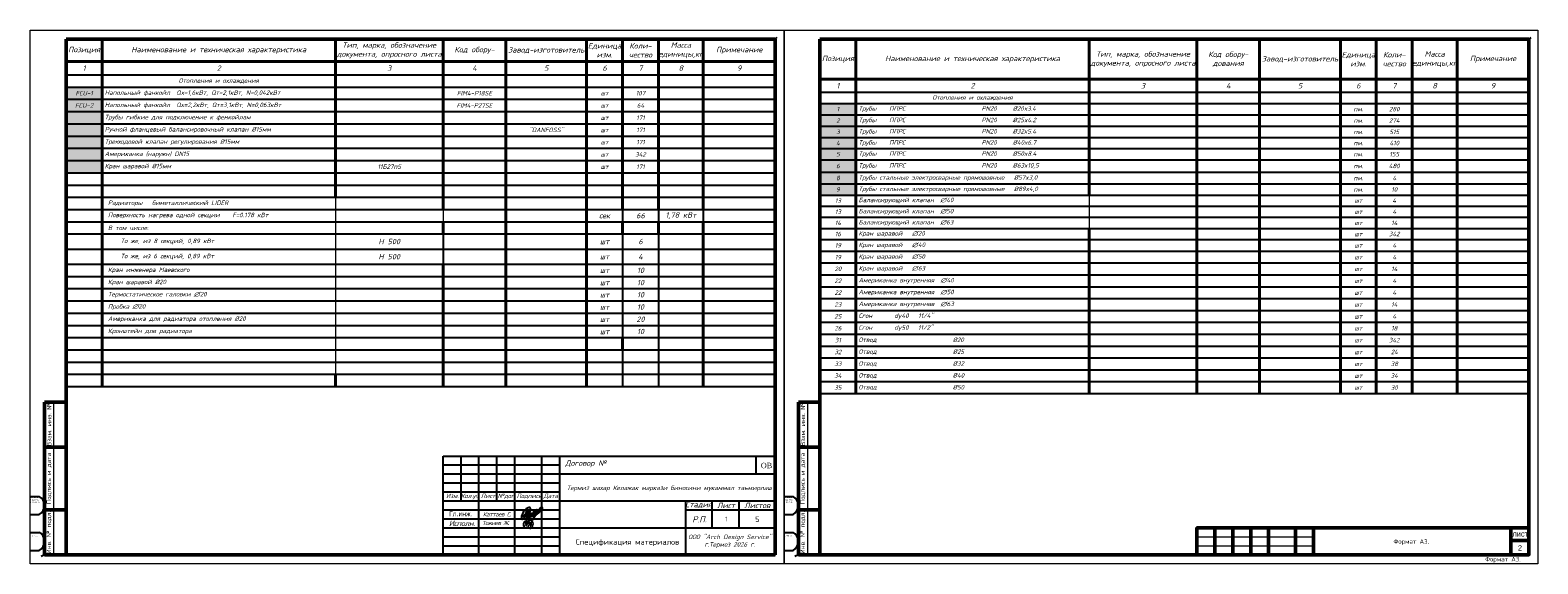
# Model space of a CAD drawing. Header units: inches. Extents: x 8001 to 766003, y -84601 to 563258.
# Tile 1 of 169: x 8001 to 92008, y -84601 to -54901. Entities that reach past the tile are written whole.
import ezdxf

# ---------------------------------------------------------------- set-up
doc = ezdxf.new("R2010")
doc.units = ezdxf.units.IN
doc.header["$MEASUREMENT"] = 0
for name, color, linetype, lineweight in [('_0', 7, 'Continuous', 15), ('FORMAT', 7, 'Continuous', 20), ('ММ1', 175, 'Continuous', 20), ('ОВиК', 8, 'Continuous', 0), ('Оформления', 250, 'Continuous', 15), ('текст', 7, 'Continuous', 25), ('ФВС-3', 7, 'Continuous', 25)]:
    doc.layers.add(name, color=color, linetype=linetype, lineweight=lineweight)
doc.layers.add('CS_UNPLOTTED', color=171, linetype='Continuous', plot=False)
doc.layers.add('liniya', color=7, linetype='Continuous')
doc.styles.add('ISO_1.0', font='isocpeur.ttf')
doc.styles.add('ISOCPEUR', font='isocpeui.ttf', dxfattribs={"height": 250})
doc.styles.add('MyStyle', font='isocpeur.ttf', dxfattribs={"height": 400})
doc.styles.add('OOO-Kazar', font='txt')
doc.styles.add('seviyorum', font='times.ttf')
doc.styles.get("Standard").update_dxf_attribs({"font": 'arial.ttf'})

# ---------------------------------------------------------------- blocks, each defined once
blk = doc.blocks.new('*U95')
at = {"lineweight": 9}
for p, q in [((-20, -5), (-20, 292)), ((-20, 292), (400, 292)), ((400, 292), (400, -5)), ((400, -5), (-20, -5))]:
    blk.add_line(p, q, dxfattribs=at)
at = {"lineweight": 50}
for p, q in [((0, 0), (0, 287)), ((0, 287), (395, 287)), ((395, 287), (395, 0)), ((0, 85), (-12, 85)), ((-12, 0), (-12, 85)), ((0, 60), (-12, 60)), ((0, 25), (-12, 25)), ((0, 0), (-12, 0)), ((395, 0), (0, 0))]:
    blk.add_line(p, q, dxfattribs=at)
at = {"lineweight": 20}
blk.add_line((-7, 85), (-7, 0), dxfattribs=at)
at = {"layer": 'CS_UNPLOTTED'}
for p, q in [((396, 288), (395, 287)), ((-20, 32.5), (-15, 32.5)), ((-20, 22.5), (-15, 22.5)), ((-20, 12.5), (-15, 12.5)), ((-20, 2.5), (-15, 2.5)), ((-12, 0), (-14, -1))]:
    blk.add_line(p, q, dxfattribs=at)
for centre in [(-17.66, 27.5), (-17.66, 7.5)]:
    blk.add_arc(centre, 5.67, 298.05744, 61.94256, dxfattribs=at)
at = {"layer": 'CS_UNPLOTTED', "char_height": 0.8, "width": 5, "attachment_point": 2, "style": 'ISO_1.0'}
for s, insert in [('Основная надпись \\Pи штампы', (-17.5, 32.5)), ('Формат листа', (-17.5, 12.5))]:
    blk.add_mtext(s, dxfattribs=dict(at, insert=insert))
at = {"layer": 'ММ1', "char_height": 2.5, "attachment_point": 5, "rotation": 90, "style": 'ISO_1.0'}
for s, insert, width in [('Взам. инв. №', (-9.5, 72.5), 25), ('Подпись и дата', (-9.5, 42.5), 35), ('Инв. № подл.', (-9.5, 12.5), 25)]:
    blk.add_mtext(s, dxfattribs=dict(at, insert=insert, width=width))
blk = doc.blocks.new('*T98')
at = {"color": 0, "linetype": 'ByBlock', "lineweight": 40, "transparency": 16777216}
for p, q in [((0, 0), (39500, 0)), ((0, 0), (0, -19335)), ((2000, 0), (2000, -19335)), ((15000, 0), (15000, -8798)), ((21000, 0), (21000, -9479)), ((24500, 0), (24500, -19335)), ((29000, 0), (29000, -19335)), ((31000, 0), (31000, -9479)), ((33000, 0), (33000, -9479)), ((35500, 0), (35500, -9479)), ((39500, 0), (39500, -19335)), ((0, -1238), (39500, -1238)), ((21000, -10160), (21000, -10841)), ((31000, -10160), (31000, -10841)), ((33000, -10160), (33000, -10841)), ((35500, -10160), (35500, -19335)), ((21000, -12523), (21000, -19335)), ((31000, -16611), (31000, -17292)), ((15000, -18654), (15000, -19335))]:
    blk.add_line(p, q, dxfattribs=at)
at = {"color": 0, "linetype": 'ByBlock', "transparency": 16777216}
blk.add_line((0, -1986), (39500, -1986), dxfattribs=at)
at = {"color": 0, "linetype": 'ByBlock', "lineweight": -2, "transparency": 16777216}
for p, q in [((0, -2667), (39500, -2667)), ((0, -3348), (39500, -3348)), ((0, -4029), (39500, -4029)), ((0, -4711), (39500, -4711)), ((0, -5392), (39500, -5392)), ((0, -6073), (39500, -6073)), ((0, -6754), (39500, -6754)), ((0, -7435), (39500, -7435)), ((0, -8117), (39500, -8117)), ((0, -8798), (2000, -8798)), ((15000, -8798), (39500, -8798)), ((0, -9479), (2000, -9479)), ((15000, -9479), (39500, -9479)), ((0, -10160), (2000, -10160)), ((0, -10841), (2000, -10841)), ((15000, -10841), (29000, -10841)), ((21000, -10160), (31000, -10160)), ((31000, -10841), (39500, -10841)), ((35500, -10160), (39500, -10160)), ((0, -11682), (2000, -11682)), ((21000, -11682), (29000, -11682)), ((33000, -11682), (39500, -11682)), ((0, -12523), (2000, -12523)), ((21000, -12523), (29000, -12523)), ((33000, -12523), (39500, -12523)), ((0, -13205), (2000, -13205)), ((15000, -13205), (29000, -13205)), ((33000, -13205), (39500, -13205)), ((0, -13886), (2000, -13886)), ((15000, -13886), (29000, -13886)), ((33000, -13886), (39500, -13886)), ((0, -14567), (2000, -14567)), ((15000, -14567), (29000, -14567)), ((33000, -14567), (39500, -14567)), ((0, -15248), (2000, -15248)), ((0, -15929), (2000, -15929)), ((15000, -15248), (29000, -15248)), ((15000, -15929), (29000, -15929)), ((33000, -15248), (39500, -15248)), ((33000, -15929), (39500, -15929)), ((0, -16611), (2000, -16611)), ((15000, -16611), (29000, -16611)), ((33000, -16611), (39500, -16611)), ((0, -17292), (2000, -17292)), ((15000, -17292), (29000, -17292)), ((33000, -17292), (39500, -17292)), ((0, -17973), (2000, -17973)), ((15000, -17973), (29000, -17973)), ((33000, -17973), (39500, -17973)), ((0, -18654), (2000, -18654)), ((15000, -18654), (29000, -18654)), ((33000, -18654), (39500, -18654)), ((0, -19335), (39500, -19335))]:
    blk.add_line(p, q, dxfattribs=at)
at = {"color": 0, "transparency": 16777216}
for p, q in [((2000, -8798), (15000, -8798)), ((2000, -9479), (15000, -9479)), ((31000, -9479), (31000, -10160)), ((33000, -9479), (33000, -10160)), ((35500, -9479), (35500, -10160)), ((2000, -10160), (21000, -10160)), ((2000, -10841), (15000, -10841)), ((21000, -10841), (21000, -12523)), ((29000, -10841), (31000, -10841)), ((31000, -10160), (35500, -10160)), ((31000, -10841), (31000, -16611)), ((33000, -10841), (33000, -19335)), ((2000, -11682), (21000, -11682)), ((29000, -11682), (33000, -11682)), ((2000, -12523), (21000, -12523)), ((29000, -12523), (33000, -12523)), ((2000, -13205), (15000, -13205)), ((29000, -13205), (33000, -13205)), ((2000, -13886), (15000, -13886)), ((29000, -13886), (33000, -13886)), ((2000, -14567), (15000, -14567)), ((29000, -14567), (33000, -14567)), ((2000, -15248), (15000, -15248)), ((2000, -15929), (15000, -15929)), ((29000, -15248), (33000, -15248)), ((29000, -15929), (33000, -15929)), ((2000, -16611), (15000, -16611)), ((29000, -16611), (33000, -16611)), ((2000, -17292), (15000, -17292)), ((29000, -17292), (33000, -17292)), ((31000, -17292), (31000, -19335)), ((2000, -17973), (15000, -17973)), ((29000, -17973), (33000, -17973)), ((2000, -18654), (15000, -18654)), ((29000, -18654), (33000, -18654))]:
    blk.add_line(p, q, dxfattribs=at)
at = {"color": 4, "transparency": 16777216}
for points in [[(0, -2667), (0, -3348), (2000, -2667), (2000, -3348)], [(0, -3348), (0, -4029), (2000, -3348), (2000, -4029)], [(0, -4029), (0, -4711), (2000, -4029), (2000, -4711)], [(0, -4711), (0, -5392), (2000, -4711), (2000, -5392)], [(0, -5392), (0, -6073), (2000, -5392), (2000, -6073)], [(0, -6073), (0, -6754), (2000, -6073), (2000, -6754)], [(0, -6754), (0, -7435), (2000, -6754), (2000, -7435)]]:
    blk.add_solid(points, dxfattribs=at)
at = {"layer": 'Defpoints', "color": 8, "linetype": 'ByBlock', "lineweight": 0, "transparency": 16777216}
for p, q in [((15000, -8798), (15000, -18654)), ((21000, -9479), (21000, -10160))]:
    blk.add_line(p, q, dxfattribs=at)
at = {"color": 0, "lineweight": 15, "transparency": 16777216, "style": 'ISOCPEUR'}
for s, insert, char_height, width, attachment_point in [('{\\fISOCPEUR|b0|i1|c204|p34;Тип}, {\\fISOCPEUR|b0|i1|c204|p34;марка}, {\\fISOCPEUR|b0|i1|c204|p34;обозначение документа}, {\\fISOCPEUR|b0|i1|c204|p34;опросного листа}', (18000, -619), 300, 5700, 5), ('{\\fISOCPEUR|b0|i1|c204|p34;Позиция}', (1000, -619), 300, 1700, 5), ('{\\fISOCPEUR|b0|i1|c204|p34;Наименование и техническая характеристика}', (8500, -619), 300, 12700, 5), ('{\\fISOCPEUR|b0|i1|c204|p34;Код обору}-', (22750, -619), 300, 3200, 5), ('{\\fISOCPEUR|b0|i1|c204|p34;Завод}-{\\fISOCPEUR|b0|i1|c204|p34;изготовитель}', (26750, -619), 300, 4200, 5), ('{\\fISOCPEUR|b0|i1|c204|p34;Единица изм}.', (30000, -619), 300, 1700, 5), ('{\\fISOCPEUR|b0|i1|c204|p34;Коли}-\\P{\\fISOCPEUR|b0|i1|c204|p34;чество}', (32000, -619), 300, 1700, 5), ('{\\fISOCPEUR|b0|i1|c204|p34;Масса единицы},{\\fISOCPEUR|b0|i1|c204|p34;кг}', (34250, -619), 300, 2200, 5), ('{\\fISOCPEUR|b0|i1|c204|p34;Примечание}', (37500, -619), 300, 3700, 5), ('1', (1000, -1612), 300, 1700, 5), ('2', (8500, -1612), 300, 12700, 5), ('3', (18000, -1612), 300, 5700, 5), ('4', (22750, -1612), 300, 3200, 5), ('5', (26750, -1612), 300, 4200, 5), ('6', (30000, -1612), 300, 1700, 5), ('7', (32000, -1612), 300, 1700, 5), ('8', (34250, -1612), 300, 2200, 5), ('9', (37500, -1612), 300, 3700, 5), ('Отопления и охлаждения', (8500, -2326), 250, 12700, 5), ('FCU-1', (1000, -3008), 250, 1700, 5), ('Напольный фанкойл  Qx=1,6кВт, Qт=2,1кВт, N=0,042кВт', (2150, -3008), 250, 12700, 4), ('FIM4-P18SE', (22750, -3008), 250, 3200, 5), ('\\A1;{\\fISOCPEUR|b0|i1|c204|p34;шт}', (30000, -3008), 250, 1700, 5), ('107', (32000, -3008), 250, 1700, 5), ('FCU-2', (1000, -3689), 250, 1700, 5), ('Напольный фанкойл  Qx=2,2кВт, Qт=3,1кВт, N=0,063кВт', (2150, -3689), 250, 12700, 4), ('FIM4-P27SE', (22750, -3689), 250, 3200, 5), ('\\A1;{\\fISOCPEUR|b0|i1|c204|p34;шт}', (30000, -3689), 250, 1700, 5), ('64', (32000, -3689), 250, 1700, 5), ('\\A1;Трубы гибкие для подключение к фенкойлам', (2150, -4370), 250, 12700, 4), ('Ручной фланцевый балансировочный клапан %%C15мм ', (2150, -5051), 250, 12700, 4), ('"DANFOSS"', (26750, -5051), 250, 4200, 5), ('\\A1;{\\fISOCPEUR|b0|i1|c204|p34;шт}', (30000, -4370), 250, 1700, 5), ('\\A1;{\\fISOCPEUR|b0|i1|c204|p34;шт}', (30000, -5051), 250, 1700, 5), ('171', (32000, -4370), 250, 1700, 5), ('171', (32000, -5051), 250, 1700, 5), ('Трехходовой клапан регулирования %%C15мм', (2150, -5732), 250, 12700, 4), ('\\A1;{\\fISOCPEUR|b0|i1|c204|p34;шт}', (30000, -5732), 250, 1700, 5), ('171', (32000, -5732), 250, 1700, 5), ('Американка (наружн) DN15', (2150, -6414), 250, 12700, 4), ('\\A1;{\\fISOCPEUR|b0|i1|c204|p34;шт}', (30000, -6414), 250, 1700, 5), ('342', (32000, -6414), 250, 1700, 5), ('Кран шаравой %%C15мм ', (2150, -7095), 250, 12700, 4), ('11Б27п5', (18000, -7095), 250, 5700, 5), ('\\A1;{\\fISOCPEUR|b0|i1|c204|p34;шт}', (30000, -7095), 250, 1700, 5), ('171', (32000, -7095), 250, 1700, 5), ('{\\C0; Радиаторы   биметаллический LIDER}', (2150, -9138), 250, 12700, 4), (' Поверхность нагрева одной секции    F=0.178 кВт', (2150, -9819), 250, 12700, 4), ('сек', (30000, -9819), 300, 1700, 5), ('66', (32000, -9819), 300, 1700, 5), ('{\\C0; В том числе:}', (2150, -10501), 250, 12700, 4), ('     То же, из 8 секций, 0,89 кВт ', (2150, -11262), 250, 12700, 4), ('{\\C0;Н 500}', (18000, -11262), 300, 5700, 5), ('{\\C0;шт}', (30000, -11262), 300, 1700, 5), ('6', (32000, -11262), 300, 1700, 5), ('     То же, из 6 секций, 0,89 кВт ', (2150, -12103), 250, 12700, 4), ('{\\C0;Н 500}', (18000, -12103), 300, 5700, 5), ('{\\C0;шт}', (30000, -12103), 300, 1700, 5), ('4', (32000, -12103), 300, 1700, 5), (' Кран инженера Маевского', (2150, -12864), 250, 12700, 4), (' Кран шаравой %%C20', (2150, -13545), 250, 12700, 4), ('{\\C0;шт}', (30000, -12864), 300, 1700, 5), ('10', (32000, -12864), 300, 1700, 5), ('10', (32000, -13545), 300, 1700, 5), ('{\\C8; Термостатическое галовки ∅20 }', (2150, -14226), 250, 12700, 4), ('{\\C0;шт}', (30000, -13545), 300, 1700, 5), ('{\\C0;шт}', (30000, -14226), 300, 1700, 5), ('10', (32000, -14226), 300, 1700, 5), ('{\\C8; Пробка ∅20}', (2150, -14908), 250, 12700, 4), ('{\\C0;шт}', (30000, -14908), 300, 1700, 5), ('10', (32000, -14908), 300, 1700, 5), ('{\\C8; Американка для радиатора отопления %%C20}', (2150, -15589), 250, 12700, 4), ('{\\C0;шт}', (30000, -15589), 300, 1700, 5), ('20', (32000, -15589), 300, 1700, 5), ('{\\C8; Кронштейн для радиатора}', (2150, -16270), 250, 12700, 4), ('{\\C0;шт}', (30000, -16270), 300, 1700, 5), ('10', (32000, -16270), 300, 1700, 5)]:
    blk.add_mtext(s, dxfattribs=dict(at, insert=insert, char_height=char_height, width=width, attachment_point=attachment_point))
at = {"color": 0, "lineweight": 15, "transparency": 16777216, "insert": (34250, -9819), "char_height": 300, "width": 2200, "attachment_point": 5}
blk.add_mtext('{\\fISOCPEUR|b0|i1|c204|p34;1,78 кВт}', dxfattribs=at)
blk = doc.blocks.new('*T100')
at = {"color": 0, "linetype": 'ByBlock', "lineweight": 40, "transparency": 16777216}
for p, q in [((0, 0), (39500, 0)), ((0, 0), (0, -19721)), ((2000, 0), (2000, -19721)), ((15000, 0), (15000, -8673)), ((21000, 0), (21000, -19721)), ((24500, 0), (24500, -19721)), ((29000, 0), (29000, -19721)), ((31000, 0), (31000, -19721)), ((33000, 0), (33000, -19721)), ((35500, 0), (35500, -19721)), ((39500, 0), (39500, -19721)), ((0, -2226), (39500, -2226)), ((15000, -10533), (15000, -19721))]:
    blk.add_line(p, q, dxfattribs=at)
at = {"color": 0, "linetype": 'ByBlock', "transparency": 16777216}
blk.add_line((0, -2953), (39500, -2953), dxfattribs=at)
at = {"color": 0, "linetype": 'ByBlock', "lineweight": -2, "transparency": 16777216}
for p, q in [((0, -3573), (39500, -3573)), ((0, -4212), (39500, -4212)), ((0, -4851), (39500, -4851)), ((0, -5470), (39500, -5470)), ((0, -6090), (39500, -6090)), ((0, -6710), (39500, -6710)), ((0, -7404), (39500, -7404)), ((0, -8053), (39500, -8053)), ((0, -8673), (2000, -8673)), ((15000, -8673), (39500, -8673)), ((0, -9293), (39500, -9293)), ((0, -9913), (2000, -9913)), ((15000, -9913), (39500, -9913)), ((0, -10533), (2000, -10533)), ((15000, -10533), (39500, -10533)), ((0, -11153), (39500, -11153)), ((0, -11803), (39500, -11803)), ((0, -12454), (39500, -12454)), ((0, -13115), (2000, -13115)), ((15000, -13115), (39500, -13115)), ((0, -13775), (2000, -13775)), ((15000, -13775), (39500, -13775)), ((0, -14436), (2000, -14436)), ((0, -15097), (2000, -15097)), ((15000, -14436), (39500, -14436)), ((15000, -15097), (39500, -15097)), ((0, -15757), (39500, -15757)), ((0, -16418), (39500, -16418)), ((0, -17078), (39500, -17078)), ((0, -17739), (39500, -17739)), ((0, -18400), (39500, -18400)), ((0, -19060), (39500, -19060)), ((0, -19721), (39500, -19721))]:
    blk.add_line(p, q, dxfattribs=at)
at = {"color": 0, "transparency": 16777216}
for p, q in [((2000, -8673), (15000, -8673)), ((2000, -9913), (15000, -9913)), ((2000, -10533), (15000, -10533)), ((2000, -13115), (15000, -13115)), ((2000, -13775), (15000, -13775)), ((2000, -14436), (15000, -14436)), ((2000, -15097), (15000, -15097))]:
    blk.add_line(p, q, dxfattribs=at)
at = {"color": 3, "transparency": 16777216}
for points in [[(0, -3573), (0, -4212), (2000, -3573), (2000, -4212)], [(0, -4212), (0, -4851), (2000, -4212), (2000, -4851)], [(0, -4851), (0, -5470), (2000, -4851), (2000, -5470)], [(0, -5470), (0, -6090), (2000, -5470), (2000, -6090)], [(0, -6090), (0, -6710), (2000, -6090), (2000, -6710)], [(0, -6710), (0, -7404), (2000, -6710), (2000, -7404)], [(0, -7404), (0, -8053), (2000, -7404), (2000, -8053)], [(0, -8053), (0, -8673), (2000, -8053), (2000, -8673)]]:
    blk.add_solid(points, dxfattribs=at)
at = {"layer": 'Defpoints', "color": 8, "linetype": 'ByBlock', "lineweight": 0, "transparency": 16777216}
blk.add_line((15000, -8673), (15000, -10533), dxfattribs=at)
at = {"color": 0, "lineweight": 15, "transparency": 16777216, "style": 'ISOCPEUR'}
for s, insert, char_height, width, attachment_point in [('{\\fISOCPEUR|b0|i1|c204|p34;Тип}, {\\fISOCPEUR|b0|i1|c204|p34;марка}, {\\fISOCPEUR|b0|i1|c204|p34;обозначение документа}, {\\fISOCPEUR|b0|i1|c204|p34;опросного листа}', (18000, -1113), 300, 5700, 5), ('{\\fISOCPEUR|b0|i1|c204|p34;Код обору}-\\P{\\fISOCPEUR|b0|i1|c204|p34;дования}', (22750, -1113), 300, 3200, 5), ('Единица изм.', (30000, -1113), 300, 1700, 5), ('Коли-\\Pчество', (32000, -1113), 300, 1700, 5), ('{\\fISOCPEUR|b0|i1|c204|p34;Масса единицы},{\\fISOCPEUR|b0|i1|c204|p34;кг}', (34250, -1113), 300, 2200, 5), ('{\\fISOCPEUR|b0|i1|c204|p34;Позиция}', (1000, -1113), 300, 1700, 5), ('Наименование и техническая характеристика', (8500, -1113), 300, 12700, 5), ('{\\fISOCPEUR|b0|i1|c204|p34;Завод}-{\\fISOCPEUR|b0|i1|c204|p34;изготовитель}', (26750, -1113), 300, 4200, 5), ('{\\fISOCPEUR|b0|i1|c204|p34;Примечание}', (37500, -1113), 300, 3700, 5), ('1', (1000, -2590), 300, 1700, 5), ('2', (8500, -2590), 300, 12700, 5), ('3', (18000, -2590), 300, 5700, 5), ('4', (22750, -2590), 300, 3200, 5), ('5', (26750, -2590), 300, 4200, 5), ('6', (30000, -2590), 300, 1700, 5), ('7', (32000, -2590), 300, 1700, 5), ('8', (34250, -2590), 300, 2200, 5), ('9', (37500, -2590), 300, 3700, 5), ('Отопления и охлаждения', (8500, -3263), 250, 12700, 5), ('1', (1000, -3892), 250, 1700, 5), ('\\A1;Трубы    ППРС                        PN20     %%C20x3.4', (2150, -3892), 250, 12700, 4), ('пм.', (30000, -3892), 250, 1700, 5), ('280', (32000, -3892), 250, 1700, 5), ('3', (1000, -5161), 250, 1700, 5), ('2', (1000, -4531), 250, 1700, 5), ('\\A1;Трубы    ППРС                        PN20     %%C25x4.2', (2150, -4531), 250, 12700, 4), ('\\A1;Трубы    ППРС                        PN20     %%C32x5.4', (2150, -5161), 250, 12700, 4), ('пм.', (30000, -4531), 250, 1700, 5), ('515', (32000, -5161), 250, 1700, 5), ('274', (32000, -4531), 250, 1700, 5), ('4', (1000, -5780), 250, 1700, 5), ('\\A1;Трубы    ППРС                        PN20     %%C40x6.7', (2150, -5780), 250, 12700, 4), ('пм.', (30000, -5161), 250, 1700, 5), ('пм.', (30000, -5780), 250, 1700, 5), ('410', (32000, -5780), 250, 1700, 5), ('5', (1000, -6400), 250, 1700, 5), ('\\A1;Трубы    ППРС                        PN20     %%C50x8.4', (2150, -6400), 250, 12700, 4), ('пм.', (30000, -6400), 250, 1700, 5), ('155', (32000, -6400), 250, 1700, 5), ('6', (1000, -7057), 250, 1700, 5), ('\\A1;Трубы    ППРС                        PN20     %%C63x10,5', (2150, -7057), 250, 12700, 4), ('Трубы стальные электросварные прямошовные   %%C57x3,0', (2150, -7729), 250, 12700, 4), ('пм.', (30000, -7057), 250, 1700, 5), ('480', (32000, -7057), 250, 1700, 5), ('9', (1000, -8363), 250, 1700, 5), ('8', (1000, -7729), 250, 1700, 5), ('Трубы стальные электросварные прямошовные   %%C89x4,0', (2150, -8363), 250, 12700, 4), ('пм.', (30000, -7729), 250, 1700, 5), ('пм.', (30000, -8363), 250, 1700, 5), ('10', (32000, -8363), 250, 1700, 5), ('4', (32000, -7729), 250, 1700, 5), ('13', (1000, -8983), 250, 1700, 5), ('\\A1;{\\fISOCPEUR|b0|i1|c204|p34;шт}', (30000, -8983), 250, 1700, 5), ('4', (32000, -8983), 250, 1700, 5), ('13', (1000, -9603), 250, 1700, 5), ('14', (1000, -10223), 250, 1700, 5), ('\\A1;{\\fISOCPEUR|b0|i1|c204|p34;шт}', (30000, -9603), 250, 1700, 5), ('14', (32000, -10223), 250, 1700, 5), ('4', (32000, -9603), 250, 1700, 5), ('16', (1000, -10843), 250, 1700, 5), ('Кран шаравой   ∅20', (2150, -10843), 250, 12700, 4), ('\\A1;{\\fISOCPEUR|b0|i1|c204|p34;шт}', (30000, -10223), 250, 1700, 5), ('\\A1;{\\fISOCPEUR|b0|i1|c204|p34;шт}', (30000, -10843), 250, 1700, 5), ('342', (32000, -10843), 250, 1700, 5), ('19', (1000, -11478), 250, 1700, 5), ('Кран шаравой   ∅40', (2150, -11478), 250, 12700, 4), ('\\A1;{\\fISOCPEUR|b0|i1|c204|p34;шт}', (30000, -11478), 250, 1700, 5), ('4', (32000, -11478), 250, 1700, 5), ('19', (1000, -12129), 250, 1700, 5), ('Кран шаравой   ∅50', (2150, -12129), 250, 12700, 4), ('Кран шаравой   ∅63', (2150, -12784), 250, 12700, 4), ('\\A1;{\\fISOCPEUR|b0|i1|c204|p34;шт}', (30000, -12129), 250, 1700, 5), ('4', (32000, -12129), 250, 1700, 5), ('20', (1000, -12784), 250, 1700, 5), ('22', (1000, -13445), 250, 1700, 5), ('Американка внутренняя  ∅40', (2150, -13445), 250, 12700, 4), ('\\A1;{\\fISOCPEUR|b0|i1|c204|p34;шт}', (30000, -12784), 250, 1700, 5), ('\\A1;{\\fISOCPEUR|b0|i1|c204|p34;шт}', (30000, -13445), 250, 1700, 5), ('14', (32000, -12784), 250, 1700, 5), ('4', (32000, -13445), 250, 1700, 5), ('22', (1000, -14106), 250, 1700, 5), ('Американка внутренняя  ∅50', (2150, -14106), 250, 12700, 4), ('\\A1;{\\fISOCPEUR|b0|i1|c204|p34;шт}', (30000, -14106), 250, 1700, 5), ('4', (32000, -14106), 250, 1700, 5), ('23', (1000, -14766), 250, 1700, 5), ('Американка внутренняя  ∅63', (2150, -14766), 250, 12700, 4), ('\\A1;{\\fISOCPEUR|b0|i1|c204|p34;шт}', (30000, -14766), 250, 1700, 5), ('14', (32000, -14766), 250, 1700, 5), ('25', (1000, -15427), 250, 1700, 5), ('26', (1000, -16088), 250, 1700, 5), ("Сгон       dy40   11/4''", (2150, -15427), 250, 12700, 4), ('Сгон       dy50   11/2"', (2150, -16088), 250, 12700, 4), ('\\A1;{\\fISOCPEUR|b0|i1|c204|p34;шт}', (30000, -15427), 250, 1700, 5), ('18', (32000, -16088), 250, 1700, 5), ('4', (32000, -15427), 250, 1700, 5), ('31', (1000, -16748), 250, 1700, 5), ('\\A1;Отвод                        %%C20', (2150, -16748), 250, 12700, 4), ('\\A1;{\\fISOCPEUR|b0|i1|c204|p34;шт}', (30000, -16088), 250, 1700, 5), ('\\A1;{\\fISOCPEUR|b0|i1|c204|p34;шт}', (30000, -16748), 250, 1700, 5), ('342', (32000, -16748), 250, 1700, 5), ('32', (1000, -17409), 250, 1700, 5), ('\\A1;Отвод                        %%C25', (2150, -17409), 250, 12700, 4), ('\\A1;{\\fISOCPEUR|b0|i1|c204|p34;шт}', (30000, -17409), 250, 1700, 5), ('24', (32000, -17409), 250, 1700, 5), ('33', (1000, -18069), 250, 1700, 5), ('\\A1;{\\fISOCPEUR|b0|i1|c204|p34;Отвод}                        %%C32', (2150, -18069), 250, 12700, 4), ('\\A1;{\\fISOCPEUR|b0|i1|c204|p34;шт}', (30000, -18069), 250, 1700, 5), ('38', (32000, -18069), 250, 1700, 5), ('34', (1000, -18730), 250, 1700, 5), ('35', (1000, -19391), 250, 1700, 5), ('\\A1;{\\fISOCPEUR|b0|i1|c204|p34;Отвод}                        %%C40', (2150, -18730), 250, 12700, 4), ('\\A1;{\\fISOCPEUR|b0|i1|c204|p34;Отвод}                        %%C50', (2150, -19391), 250, 12700, 4), ('\\A1;{\\fISOCPEUR|b0|i1|c204|p34;шт}', (30000, -18730), 250, 1700, 5), ('34', (32000, -18730), 250, 1700, 5), ('30', (32000, -19391), 250, 1700, 5), ('\\A1;{\\fISOCPEUR|b0|i1|c204|p34;шт}', (30000, -19391), 250, 1700, 5)]:
    blk.add_mtext(s, dxfattribs=dict(at, insert=insert, char_height=char_height, width=width, attachment_point=attachment_point))
at = {"color": 0, "lineweight": 15, "transparency": 16777216, "char_height": 250, "width": 12700, "attachment_point": 4}
for s, insert in [('{\\fISOCPEUR|b0|i1|c204|p34;Балансирующий клапан  ∅\\fISOCPEUR|b0|i1|c0|p34;40}', (2150, -8983)), ('{\\fISOCPEUR|b0|i1|c204|p34;Балансирующий клапан  ∅\\fISOCPEUR|b0|i1|c0|p34;50}', (2150, -9603)), ('{\\fISOCPEUR|b0|i1|c204|p34;Балансирующий клапан  ∅\\fISOCPEUR|b0|i1|c0|p34;63}', (2150, -10223))]:
    blk.add_mtext(s, dxfattribs=dict(at, insert=insert))
blk = doc.blocks.new('gfnfd')
at = {"layer": '_0', "color": 5, "ltscale": 100}
for points in [[(6520818, 2413294), (6520848, 2413294)], [(6520801, 2413192), (6520834, 2413192)]]:
    blk.add_lwpolyline(points, dxfattribs=at)
blk.add_arc((6518800, 2413812), 2051, 342.7953, 345.3289, dxfattribs=at)
for points in [[(6520891, 2413186), (6520915, 2413229), (6520915, 2413269), (6520746, 2413281), (6520730, 2413208), (6520827, 2413173)], [(6520765, 2413255), (6520754, 2413268), (6520847, 2413305), (6520939, 2413339)], [(6520800, 2413285), (6520787, 2413205), (6520836, 2413285), (6520823, 2413202), (6520866, 2413283), (6520858, 2413196), (6520895, 2413322), (6520855, 2413150)], [(6520888, 2413288), (6520900, 2413266), (6520879, 2413250), (6520895, 2413224), (6520870, 2413213), (6520870, 2413207)], [(6520760, 2413206), (6520746, 2413203)]]:
    blk.add_spline(points, degree=3, dxfattribs=at)
blk = doc.blocks.new('rrwerewrewrewrew')
at = {"color": 5}
for points in [[(387872, 564817), (385461, 560165, 0.55556748), (386382, 560107), (391670, 566719), (392907, 570003, 0.16524673), (392907, 572723, 0.43735193), (390680, 575054, 0.1925367), (387853, 574100), (386571, 573489), (385290, 572586), (383117, 570710), (380078, 566719), (378699, 564105), (377285, 560326), (377078, 559578, 0.07852278), (377003, 555809, 0.23019417), (377694, 554621, 0.0887128), (377781, 554616, 0.0887128), (379419, 554812, 0.0887128), (381084, 555304), (390088, 557920), (399004, 560086), (402154, 561376)], [(387980, 570424), (385421, 567493, 0.22899883), (385508, 566433, 0.41488709), (386276, 566280), (387929, 567230), (391574, 570827), (387929, 567230), (383602, 559965), (381685, 558391), (380818, 558391), (380448, 559062), (380582, 559876), (380932, 560780), (382245, 562139), (384351, 563843), (392166, 568035)], [(390507, 558635), (395529, 562210), (397057, 563852), (397766, 564614), (397257, 565308), (395804, 564684), (393930, 562390), (393187, 560845, 0.24255711), (393041, 559580, 0.40328304), (393704, 559264), (399431, 563972), (400603, 565962), (400228, 566548), (398635, 565939), (397633, 564795), (395782, 562481), (395782, 560295), (396385, 560295), (399478, 562450), (401915, 565049, 0.04813408), (402290, 566969, 0.1195267), (400636, 565910), (398470, 562543), (398470, 560904), (398892, 560600), (405033, 566245, 0.12154345), (405033, 567557, 0.35845704), (404400, 567908, 0.15003716), (402713, 566737), (401915, 565049), (401358, 564455, 0.10332709), (401119, 561843, 0.57533837), (401471, 561164, 0.15295213), (402959, 561934), (404869, 563552), (412161, 569153), (414224, 572291), (414531, 574421), (414044, 575728), (413253, 576151), (412242, 575691), (411129, 574552), (409777, 572512), (406098, 567138), (396979, 553520)], [(398349, 567683, -0.17239952), (399516, 569357, -0.09374717), (402528, 571150, -0.27811873), (405794, 570727)], [(393348, 564247, 0.15829732), (390735, 562114), (389962, 560238), (388831, 559169, 0.49817329), (388831, 558274, 0.20946853), (389828, 557885), (393236, 561652), (394204, 563658, 0.46432334), (393929, 564350), (393348, 564299), (393348, 564247)]]:
    blk.add_lwpolyline(points, format="xyb", dxfattribs=at)
blk.add_lwpolyline([(385421, 567493), (383513, 565557)], dxfattribs=at)

msp = doc.modelspace()

# ---------------------------------------------------------------- linework, layer by layer
at = {"color": 7, "linetype": 'Continuous'}
for p, q in [((31008.053, -78601.086), (49508.053, -78601.086)), ((31008.053, -84101.086), (31008.053, -78601.086)), ((32008.053, -81101.086), (32008.053, -78601.086)), ((33008.053, -84101.086), (33008.053, -78601.086)), ((34008.053, -81101.086), (34008.053, -78601.086)), ((35008.053, -84101.086), (35008.053, -78601.086)), ((36508.053, -84101.086), (36508.053, -78601.086)), ((37508.053, -84101.086), (37508.053, -78601.086)), ((37508.053, -79601.086), (49508.053, -79601.086)), ((31008.053, -80601.086), (37508.053, -80601.086)), ((31008.053, -81101.086), (37508.053, -81101.086)), ((37508.053, -81101.086), (49508.053, -81101.086)), ((44508.053, -81101.086), (44508.053, -84101.086)), ((46008.053, -82601.086), (46008.053, -81101.086)), ((47502.216, -82601.086), (47502.216, -81101.086)), ((44508.053, -81601.086), (49508.053, -81601.086)), ((37508.053, -82601.086), (49508.053, -82601.086))]:
    msp.add_line(p, q, dxfattribs=at)
at = {"linetype": 'ByBlock', "ltscale": 0.1}
msp.add_line((48428.054, -78601.086), (48428.054, -79601.086), dxfattribs=at)
at = {"linetype": 'Continuous'}
for p in [(49508.053, -78601.086), (31008.053, -84101.086)]:
    msp.add_line(p, (49508.053, -84101.086), dxfattribs=at)
at = {"linetype": 'ByBlock', "ltscale": 0.1}
msp.add_lwpolyline([(31008.053, -78601.086), (49508.053, -78601.086), (49508.053, -84101.086), (31008.053, -84101.086)], close=True, dxfattribs=at)
at = {"color": 7, "linetype": 'Continuous'}
for points in [[(31008.053, -79101.086), (37508.053, -79101.086)], [(31008.053, -79601.086), (37508.053, -79601.086)], [(31008.053, -80101.086), (37508.053, -80101.086)], [(31008.053, -81601.086), (37508.053, -81601.086)], [(31008.053, -82101.086), (37508.053, -82101.086)], [(31008.053, -82601.086), (37508.053, -82601.086)], [(31008.053, -83101.086), (37508.053, -83101.086)], [(31008.053, -83601.086), (37508.053, -83601.086)]]:
    msp.add_lwpolyline(points, dxfattribs=at)
at = {"layer": 'FORMAT', "color": 0}
for p, q in [((73008.048, -83101.096), (79508.048, -83101.096)), ((73008.048, -83601.096), (79508.048, -83601.096))]:
    msp.add_line(p, q, dxfattribs=at)
at = {"layer": 'FORMAT', "color": 0, "lineweight": 50}
for p, q in [((74008.048, -84101.096), (74008.048, -82601.096)), ((75008.048, -84101.096), (75008.048, -82601.096)), ((76008.048, -84101.096), (76008.048, -82601.096)), ((77008.048, -84101.096), (77008.048, -82601.096)), ((78508.048, -84101.096), (78508.048, -82601.096)), ((79508.048, -84101.096), (79508.048, -82601.096)), ((90508.048, -82601.096), (90508.048, -84101.096)), ((90508.048, -83301.096), (91508.048, -83301.096))]:
    msp.add_line(p, q, dxfattribs=at)
msp.add_lwpolyline([(73008.048, -84101.096), (91508.048, -84101.096), (73008.048, -84101.096), (91508.048, -84101.096), (73008.048, -84101.096), (91508.048, -84101.096), (73008.048, -84101.096), (73008.048, -82601.096), (91508.048, -82601.096)], dxfattribs=at)

# ---------------------------------------------------------------- block references
at = {"ltscale": 30, "xscale": 100, "yscale": 100, "zscale": 100}
for p in [(10008.053, -84101.086), (52008.053, -84101.086)]:
    msp.add_blockref('*U95', p, dxfattribs=at)
for name, p in [('*T98', (10008.053, -55401.086)), ('*T100', (52008.048, -55401.086))]:
    msp.add_blockref(name, p)
at = {"color": 6, "xscale": 0.03125, "yscale": 0.03125, "zscale": 0.03125}
msp.add_blockref('rrwerewrewrewrew', (23596.416, -99440.891), dxfattribs=at)
at = {"layer": '_0', "xscale": 3, "yscale": 3, "zscale": 3}
msp.add_blockref('gfnfd', (-19526711.28, -7322116.719), dxfattribs=at)

# ---------------------------------------------------------------- texts
at = {"ltscale": 100}
msp.add_text('лист', height=300, dxfattribs=at).set_placement((90587.259, -83086.649))
at = {"insert": (33228.053, -81845.771), "char_height": 240, "width": 2180, "attachment_point": 4}
msp.add_mtext('{\\fISOCPEUR|b0|i1|c204|p34;\\T0.9;Каттаев С}.', dxfattribs=at)
at = {"attachment_point": 1, "style": 'MyStyle'}
for s, width, insert, char_height in [('1', 541.26649, (46719.24, -81979.603), 250), ('5', 968.8472, (48398.149, -81973.275), 300)]:
    msp.add_mtext_dynamic_manual_height_columns(s, width=width, gutter_width=1250, heights=[0], dxfattribs=dict(at, insert=insert, char_height=char_height))
at = {"insert": (41280.064, -83424.957), "char_height": 300, "width": 6980, "attachment_point": 5, "style": 'ISOCPEUR'}
msp.add_mtext('{\\fISOCPEUR|b0|i0|c204|p34;\\C0;Спецификация материалов}', dxfattribs=at)
at = {"ltscale": 100, "insert": (91011.508, -83715.952), "char_height": 300, "width": 2000, "attachment_point": 5}
msp.add_mtext('2', dxfattribs=at)
at = {"layer": 'liniya', "insert": (31340.068, -81683.211), "char_height": 270, "width": 1161.89216, "attachment_point": 1}
msp.add_mtext('Гл.инж.', dxfattribs=at)
at = {"layer": 'ОВиК', "lineweight": 20, "insert": (83962.211, -83229.946), "char_height": 250, "width": 2598.36216, "attachment_point": 1, "style": 'ISO_1.0'}
msp.add_mtext('Формат А3.', dxfattribs=at)
at = {"layer": 'Оформления', "color": 7, "lineweight": 0, "insert": (89071.863, -84218.028), "char_height": 250, "width": 2598.36216, "attachment_point": 1, "style": 'ISO_1.0'}
msp.add_mtext('{\\C256;Формат А3.}', dxfattribs=at)
at = {"layer": 'текст', "color": 0, "style": 'seviyorum'}
msp.add_text('ОВ', height=300, dxfattribs=at).set_placement((48712.165, -79278.949))
at = {"layer": 'ФВС-3', "color": 0, "linetype": 'Continuous', "lineweight": 5, "style": 'OOO-Kazar'}
for s, insert, char_height, attachment_point in [('{\\fISOCPEUR|b0|i1|c204|p34;Договор №}', (38958.529, -79226.002), 300, 8), ('{\\fISOCPEUR|b0|i1|c204|p34;Изм.}', (31527.409, -80700.657), 240, 2), ('{\\fISOCPEUR|b0|i1|c204|p34;Кол.уч.}', (32539.444, -80700.657), 240, 2), ('{\\fISOCPEUR|b0|i1|c204|p34;Лист}', (33511.543, -80700.657), 240, 2), ('{\\fISOCPEUR|b0|i1|c204|p34;№дог.}', (34547.435, -80700.657), 240, 2), ('{\\fISOCPEUR|b0|i1|c204|p34;Подпись}', (35804.52, -80700.657), 240, 2), ('{\\fISOCPEUR|b0|i1|c204|p34;Дата}', (37009.161, -80700.657), 240, 2), ('{\\fISOCPEUR|b0|i1|c204|p34;Стадия}', (45249.19, -81501.086), 300, 8), ('{\\fISOCPEUR|b0|i1|c204|p34;Лист }', (46773.41, -81501.086), 300, 8), ('{\\fISOCPEUR|b0|i1|c204|p34;Листов }', (48512.822, -81501.086), 300, 8), ('{\\fISOCPEUR|b0|i1|c204|p34;\\T0.95;Исполн.}', (32059.91, -82197.337), 300, 2), ('{\\fISOCPEUR|b0|i1|c204|p34;Р.П.}', (45294.453, -82301.086), 350, 8)]:
    msp.add_mtext(s, dxfattribs=dict(at, insert=insert, char_height=char_height, attachment_point=attachment_point))
at = {"layer": 'ФВС-3', "linetype": 'Continuous', "lineweight": 5, "style": 'OOO-Kazar'}
for s, insert, char_height, attachment_point in [('{\\fISOCPEUR|b0|i1|c204|p34;Термиз шахар Келажак маркази биносини мукаммал таьмирлаш\\P  }', (43607.714, -80982.5), 250, 8), ('{\\fISOCPEUR|b0|i1|c204|p34;\\T0.9;Тожиев Ж.}', (33942.867, -82214.316), 230, 2), ('{\\fISOCPEUR|b0|i1|c204|p34;ООО "Arch Design Service"\\Pг.Термез 20\\fISOCPEUR|b0|i1|c0|p34;26\\fISOCPEUR|b0|i1|c204|p34; г.\\P  }', (46986.946, -84129.933), 250, 8)]:
    msp.add_mtext(s, dxfattribs=dict(at, insert=insert, char_height=char_height, attachment_point=attachment_point))

doc.saveas('drawing.dxf')
